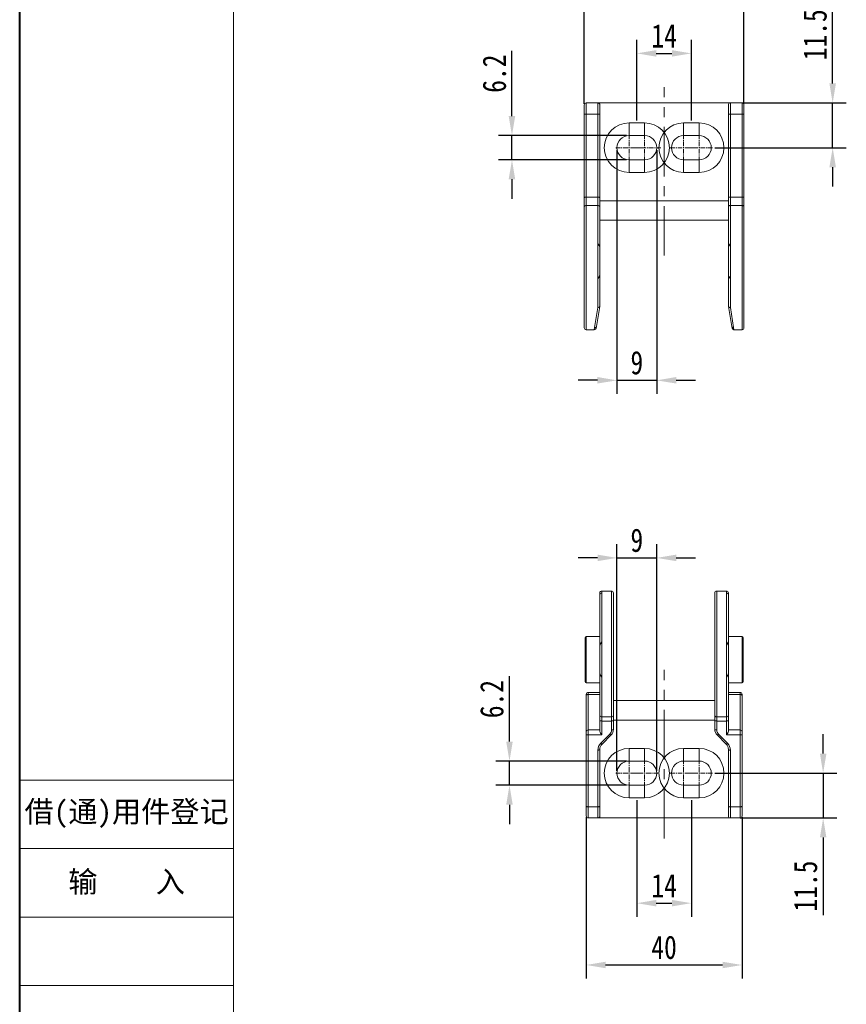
# Model space of a CAD drawing. Header units: millimetres. Extents: x 3117 to 4040, y -135 to 518.
# Tile 2 of 38: x 3117 to 3329, y 47 to 300. Entities that reach past the tile are written whole.
import ezdxf

# ---------------------------------------------------------------- set-up
doc = ezdxf.new("R2010")
doc.units = ezdxf.units.MM
doc.linetypes.add('CENTER', pattern=[0.6, 0.375, -0.075, 0.075, -0.075])
doc.linetypes.add('CENTERX2', pattern=[20.32, 12.7, -2.54, 2.54, -2.54])
doc.styles.get("Standard").update_dxf_attribs({"font": '仿宋_GB2312.ttf', "width": 0.8})
doc.styles.add('样式 3.5', font='仿宋_GB2312.ttf')
doc.dimstyles.new('副本 ISO-25.1', dxfattribs={"dimtxt": 6, "dimasz": 5, "dimexe": 3.5, "dimexo": 0.625, "dimgap": 1.5, "dimtad": 1, "dimdsep": 46, "dimtxsty": 'Standard', "dimcen": 2.5, "dimadec": 0, "dimazin": 0, "dimtfac": 1, "dimtmove": 0, "dimatfit": 3, "dimfxl": 0, "dimarcsym": 0})

# ---------------------------------------------------------------- blocks, each defined once
blk = doc.blocks.new('*D1889')
at = {"color": 0, "lineweight": -2}
for p, q in [((3275.01, 99.65), (3275.01, 69.74)), ((3289.01, 99.65), (3289.01, 69.74)), ((3280.01, 73.24), (3284.01, 73.24))]:
    blk.add_line(p, q, dxfattribs=at)
at = {"color": 0, "lineweight": 9}
for points in [[(3280.01, 74.08), (3280.01, 72.41), (3275.01, 73.24)], [(3284.01, 74.08), (3284.01, 72.41), (3289.01, 73.24)]]:
    blk.add_solid(points, dxfattribs=at)
at = {"layer": 'Defpoints', "color": 0, "lineweight": 9}
for p in [(3275.01, 100.27), (3289.01, 100.27), (3289.01, 73.24)]:
    blk.add_point(p, dxfattribs=at)
at = {"color": 0, "lineweight": 9, "insert": (3282.01, 77.74), "char_height": 6, "attachment_point": 5}
blk.add_mtext('14', dxfattribs=at)
blk = doc.blocks.new('*D1890')
at = {"color": 0, "lineweight": -2}
for p, q in [((3262.01, 95.35), (3262.01, 53.88)), ((3302.01, 95.35), (3302.01, 53.88)), ((3267.01, 57.38), (3297.01, 57.38))]:
    blk.add_line(p, q, dxfattribs=at)
at = {"color": 0, "lineweight": 9}
for points in [[(3267.01, 58.21), (3267.01, 56.54), (3262.01, 57.38)], [(3297.01, 58.21), (3297.01, 56.54), (3302.01, 57.38)]]:
    blk.add_solid(points, dxfattribs=at)
at = {"layer": 'Defpoints', "color": 0, "lineweight": 9}
for p in [(3262.01, 95.97), (3302.01, 95.97), (3302.01, 57.38)]:
    blk.add_point(p, dxfattribs=at)
at = {"color": 0, "lineweight": 9, "insert": (3282.01, 61.88), "char_height": 6, "attachment_point": 5}
blk.add_mtext('40', dxfattribs=at)
blk = doc.blocks.new('*D1891')
at = {"color": 0, "lineweight": -2}
for p, q in [((3322.84, 111.62), (3322.84, 116.62)), ((3295.05, 106.62), (3326.34, 106.62)), ((3322.84, 106.62), (3322.84, 95.12)), ((3301.54, 95.12), (3326.34, 95.12)), ((3322.84, 90.12), (3322.84, 70.14))]:
    blk.add_line(p, q, dxfattribs=at)
at = {"color": 0, "lineweight": 9}
for points in [[(3322.01, 111.62), (3323.68, 111.62), (3322.84, 106.62)], [(3322.01, 90.12), (3323.68, 90.12), (3322.84, 95.12)]]:
    blk.add_solid(points, dxfattribs=at)
at = {"layer": 'Defpoints', "color": 0, "lineweight": 9}
for p in [(3294.42, 106.62), (3300.92, 95.12), (3322.84, 95.12)]:
    blk.add_point(p, dxfattribs=at)
at = {"color": 0, "lineweight": 9, "insert": (3318.34, 77.63), "char_height": 6, "attachment_point": 5, "rotation": 90}
blk.add_mtext('11.5', dxfattribs=at)
blk = doc.blocks.new('*D1892')
at = {"color": 0, "lineweight": -2}
for p, q in [((3242.32, 114.72), (3242.32, 131.52)), ((3272.39, 109.72), (3238.82, 109.72)), ((3242.32, 103.52), (3242.32, 109.72)), ((3272.39, 103.52), (3238.82, 103.52)), ((3242.32, 98.52), (3242.32, 93.52))]:
    blk.add_line(p, q, dxfattribs=at)
at = {"color": 0, "lineweight": 9}
for points in [[(3241.48, 114.72), (3243.15, 114.72), (3242.32, 109.72)], [(3241.48, 98.52), (3243.15, 98.52), (3242.32, 103.52)]]:
    blk.add_solid(points, dxfattribs=at)
at = {"layer": 'Defpoints', "color": 0, "lineweight": 9}
for p in [(3242.32, 109.72), (3273.01, 109.72), (3273.01, 103.52)]:
    blk.add_point(p, dxfattribs=at)
at = {"color": 0, "lineweight": 9, "insert": (3237.82, 125.62), "char_height": 6, "attachment_point": 5, "rotation": 90}
blk.add_mtext('6.2', dxfattribs=at)
blk = doc.blocks.new('*D1893')
at = {"color": 0, "lineweight": -2}
for p, q in [((3269.92, 107.19), (3269.92, 165.37)), ((3280.11, 107.25), (3280.11, 165.37)), ((3264.92, 161.87), (3259.92, 161.87)), ((3269.92, 161.87), (3280.11, 161.87)), ((3285.11, 161.87), (3290.11, 161.87))]:
    blk.add_line(p, q, dxfattribs=at)
at = {"color": 0, "lineweight": 9}
for points in [[(3264.92, 162.7), (3264.92, 161.04), (3269.92, 161.87)], [(3285.11, 162.7), (3285.11, 161.04), (3280.11, 161.87)]]:
    blk.add_solid(points, dxfattribs=at)
at = {"layer": 'Defpoints', "color": 0, "lineweight": 9}
for p in [(3280.11, 161.87), (3269.92, 106.57), (3280.11, 106.62)]:
    blk.add_point(p, dxfattribs=at)
at = {"color": 0, "lineweight": 9, "insert": (3275.01, 166.37), "char_height": 6, "attachment_point": 5}
blk.add_mtext('9', dxfattribs=at)
blk = doc.blocks.new('*D1894')
at = {"color": 0, "lineweight": -2}
for p, q in [((3269.91, 266.53), (3269.91, 203.95)), ((3280.11, 266.53), (3280.11, 203.95)), ((3264.91, 207.45), (3259.91, 207.45)), ((3269.91, 207.45), (3280.11, 207.45)), ((3285.11, 207.45), (3290.11, 207.45))]:
    blk.add_line(p, q, dxfattribs=at)
at = {"color": 0, "lineweight": 9}
for points in [[(3264.91, 208.29), (3264.91, 206.62), (3269.91, 207.45)], [(3285.11, 208.29), (3285.11, 206.62), (3280.11, 207.45)]]:
    blk.add_solid(points, dxfattribs=at)
at = {"layer": 'Defpoints', "color": 0, "lineweight": 9}
for p in [(3269.91, 267.16), (3280.11, 267.16), (3280.11, 207.45)]:
    blk.add_point(p, dxfattribs=at)
at = {"color": 0, "lineweight": 9, "insert": (3275.01, 211.95), "char_height": 6, "attachment_point": 5}
blk.add_mtext('9', dxfattribs=at)
blk = doc.blocks.new('*D1895')
at = {"color": 0, "lineweight": -2}
for p, q in [((3242.96, 275.26), (3242.96, 292.05)), ((3272.39, 270.26), (3239.46, 270.26)), ((3242.96, 264.06), (3242.96, 270.26)), ((3272.39, 264.06), (3239.46, 264.06)), ((3242.96, 259.06), (3242.96, 254.06))]:
    blk.add_line(p, q, dxfattribs=at)
at = {"color": 0, "lineweight": 9}
for points in [[(3242.12, 275.26), (3243.79, 275.26), (3242.96, 270.26)], [(3242.12, 259.06), (3243.79, 259.06), (3242.96, 264.06)]]:
    blk.add_solid(points, dxfattribs=at)
at = {"layer": 'Defpoints', "color": 0, "lineweight": 9}
for p in [(3242.96, 270.26), (3273.01, 270.26), (3273.01, 264.06)]:
    blk.add_point(p, dxfattribs=at)
at = {"color": 0, "lineweight": 9, "insert": (3238.46, 286.16), "char_height": 6, "attachment_point": 5, "rotation": 90}
blk.add_mtext('6.2', dxfattribs=at)
blk = doc.blocks.new('*D1896')
at = {"color": 0, "lineweight": -2}
for p, q in [((3275.01, 274.13), (3275.01, 294.87)), ((3289.01, 274.13), (3289.01, 294.87)), ((3280.01, 291.37), (3284.01, 291.37))]:
    blk.add_line(p, q, dxfattribs=at)
at = {"color": 0, "lineweight": 9}
for points in [[(3280.01, 292.2), (3280.01, 290.53), (3275.01, 291.37)], [(3284.01, 292.2), (3284.01, 290.53), (3289.01, 291.37)]]:
    blk.add_solid(points, dxfattribs=at)
at = {"layer": 'Defpoints', "color": 0, "lineweight": 9}
for p in [(3289.01, 291.37), (3275.01, 273.51), (3289.01, 273.51)]:
    blk.add_point(p, dxfattribs=at)
at = {"color": 0, "lineweight": 9, "insert": (3282.01, 295.87), "char_height": 6, "attachment_point": 5}
blk.add_mtext('14', dxfattribs=at)
blk = doc.blocks.new('*D1897')
at = {"color": 0, "lineweight": -2}
for p, q in [((3261.51, 278.46), (3261.51, 311.91)), ((3302.51, 278.46), (3302.51, 311.91)), ((3266.51, 308.41), (3297.51, 308.41))]:
    blk.add_line(p, q, dxfattribs=at)
at = {"color": 0, "lineweight": 9}
for points in [[(3266.51, 309.24), (3266.51, 307.57), (3261.51, 308.41)], [(3297.51, 309.24), (3297.51, 307.57), (3302.51, 308.41)]]:
    blk.add_solid(points, dxfattribs=at)
at = {"layer": 'Defpoints', "color": 0, "lineweight": 9}
for p in [(3302.51, 308.41), (3261.51, 277.84), (3302.51, 277.84)]:
    blk.add_point(p, dxfattribs=at)
at = {"color": 0, "lineweight": 9, "insert": (3282.01, 312.91), "char_height": 6, "attachment_point": 5}
blk.add_mtext('41', dxfattribs=at)
blk = doc.blocks.new('*D1898')
at = {"color": 0, "lineweight": -2}
for p, q in [((3325.28, 283.66), (3325.28, 303.64)), ((3302.04, 278.66), (3328.78, 278.66)), ((3325.28, 267.16), (3325.28, 278.66)), ((3295.05, 267.16), (3328.78, 267.16)), ((3325.28, 262.16), (3325.28, 257.16))]:
    blk.add_line(p, q, dxfattribs=at)
at = {"color": 0, "lineweight": 9}
for points in [[(3324.45, 283.66), (3326.12, 283.66), (3325.28, 278.66)], [(3324.45, 262.16), (3326.12, 262.16), (3325.28, 267.16)]]:
    blk.add_solid(points, dxfattribs=at)
at = {"layer": 'Defpoints', "color": 0, "lineweight": 9}
for p in [(3301.42, 278.66), (3325.28, 278.66), (3294.42, 267.16)]:
    blk.add_point(p, dxfattribs=at)
at = {"color": 0, "lineweight": 9, "insert": (3320.78, 296.15), "char_height": 6, "attachment_point": 5, "rotation": 90}
blk.add_mtext('11.5', dxfattribs=at)

msp = doc.modelspace()

# ---------------------------------------------------------------- linework, layer by layer
at = {"color": 7, "lineweight": 40}
msp.add_line((3116.593, -134.541), (3116.593, 517.615), dxfattribs=at)
at = {"color": 7, "lineweight": 13}
msp.add_line((3171.488, -123.562), (3171.488, 506.635), dxfattribs=at)
at = {"color": 1, "linetype": 'CENTERX2', "lineweight": 13}
for p, q in [((3282.015, 239.471), (3282.015, 282.699)), ((3282.015, 89.868), (3282.015, 133.096))]:
    msp.add_line(p, q, dxfattribs=at)
at = {"color": 7, "linetype": 'Continuous', "lineweight": 15}
for p, q in [((3261.515, 275.66), (3261.515, 278.158)), ((3262.015, 278.658), (3262.015, 275.804)), ((3265.015, 278.658), (3262.015, 278.658)), ((3265.015, 275.804), (3265.015, 278.658)), ((3282.015, 278.658), (3265.015, 278.658)), ((3265.515, 278.158), (3265.515, 275.66)), ((3299.015, 278.658), (3282.015, 278.658)), ((3298.515, 278.158), (3298.515, 275.66)), ((3299.015, 275.804), (3299.015, 278.658)), ((3299.015, 278.658), (3302.015, 278.658)), ((3302.015, 278.658), (3302.015, 275.804)), ((3302.515, 275.66), (3302.515, 278.158)), ((3261.515, 254.327), (3261.515, 275.66)), ((3262.015, 275.804), (3262.015, 254.472)), ((3265.015, 275.804), (3262.015, 275.804)), ((3265.015, 254.472), (3265.015, 275.804)), ((3265.515, 275.66), (3265.515, 254.327)), ((3298.515, 275.66), (3298.515, 254.327)), ((3299.015, 254.472), (3299.015, 275.804)), ((3299.015, 275.804), (3302.015, 275.804)), ((3302.015, 275.804), (3302.015, 254.472)), ((3302.515, 254.327), (3302.515, 275.66)), ((3273.015, 273.508), (3273.015, 270.258)), ((3273.015, 273.508), (3277.015, 273.508)), ((3277.015, 273.508), (3277.015, 270.258)), ((3287.015, 273.508), (3291.015, 273.508)), ((3287.015, 273.508), (3287.015, 270.258)), ((3291.015, 273.508), (3291.015, 270.258)), ((3277.015, 270.258), (3273.015, 270.258)), ((3291.015, 270.258), (3287.015, 270.258)), ((3273.015, 264.058), (3273.015, 260.808)), ((3273.015, 264.058), (3277.015, 264.058)), ((3277.015, 264.058), (3277.015, 260.808)), ((3287.015, 264.058), (3291.015, 264.058)), ((3287.015, 264.058), (3287.015, 260.808)), ((3291.015, 264.058), (3291.015, 260.808)), ((3277.015, 260.808), (3273.015, 260.808)), ((3291.015, 260.808), (3287.015, 260.808)), ((3261.515, 251.946), (3261.515, 254.327)), ((3262.015, 254.472), (3262.015, 252.354)), ((3265.015, 254.472), (3262.015, 254.472)), ((3265.015, 252.354), (3265.015, 254.472)), ((3265.515, 254.327), (3265.515, 251.946)), ((3282.015, 253.517), (3265.515, 253.517)), ((3298.515, 253.517), (3282.015, 253.517)), ((3298.515, 254.327), (3298.515, 251.946)), ((3299.015, 252.354), (3299.015, 254.472)), ((3299.015, 254.472), (3302.015, 254.472)), ((3302.015, 254.472), (3302.015, 252.354)), ((3302.515, 251.946), (3302.515, 254.327)), ((3261.515, 220.947), (3261.515, 251.946)), ((3265.015, 252.354), (3262.015, 252.354)), ((3262.015, 252.354), (3262.015, 220.447)), ((3265.015, 242.527), (3265.015, 252.354)), ((3265.515, 251.946), (3265.515, 241.542)), ((3298.515, 251.946), (3298.515, 241.542)), ((3299.015, 242.527), (3299.015, 252.354)), ((3299.015, 252.354), (3302.015, 252.354)), ((3302.015, 252.354), (3302.015, 220.447)), ((3302.515, 220.947), (3302.515, 251.946)), ((3282.015, 248.549), (3265.515, 248.549)), ((3298.515, 248.549), (3282.015, 248.549)), ((3265.015, 233.494), (3265.015, 242.527)), ((3265.515, 241.542), (3265.515, 234.48)), ((3298.515, 234.48), (3298.515, 241.542)), ((3299.015, 242.527), (3299.015, 233.494)), ((3265.015, 226.151), (3265.015, 233.494)), ((3265.515, 234.48), (3265.515, 226.447)), ((3298.515, 234.48), (3298.515, 226.447)), ((3299.015, 226.151), (3299.015, 233.494)), ((3264.187, 221.038), (3265.015, 226.151)), ((3265.512, 226.429), (3264.648, 221.249)), ((3298.518, 226.429), (3299.381, 221.249)), ((3299.843, 221.038), (3299.015, 226.151)), ((3262.015, 220.447), (3264.091, 220.447)), ((3264.091, 220.447), (3264.187, 221.038)), ((3264.648, 221.249), (3264.584, 220.865)), ((3299.445, 220.865), (3299.381, 221.249)), ((3299.843, 221.038), (3299.938, 220.447)), ((3299.938, 220.447), (3302.015, 220.447)), ((3265.515, 152.484), (3265.515, 152.853)), ((3265.515, 152.484), (3265.515, 139.316)), ((3268.515, 153.353), (3266.015, 153.353)), ((3266.015, 153.353), (3266.015, 152.763)), ((3266.015, 140.302), (3266.015, 152.763)), ((3268.515, 153.353), (3268.515, 121.09)), ((3269.015, 121.509), (3269.015, 152.853)), ((3295.015, 121.509), (3295.015, 152.853)), ((3298.015, 153.353), (3295.515, 153.353)), ((3295.515, 153.353), (3295.515, 121.09)), ((3298.015, 152.763), (3298.015, 153.353)), ((3298.015, 140.302), (3298.015, 152.763)), ((3298.515, 152.853), (3298.515, 152.484)), ((3298.515, 152.484), (3298.515, 139.316)), ((3265.515, 141.734), (3262.015, 141.734)), ((3262.015, 129.834), (3262.015, 141.734)), ((3302.015, 141.734), (3298.515, 141.734)), ((3302.015, 129.834), (3302.015, 141.734)), ((3261.715, 141.434), (3261.715, 130.134)), ((3265.515, 132.251), (3265.515, 139.316)), ((3266.015, 140.302), (3266.015, 131.265)), ((3298.015, 131.265), (3298.015, 140.302)), ((3298.515, 139.316), (3298.515, 132.251)), ((3302.315, 141.434), (3302.315, 130.134)), ((3265.515, 132.251), (3265.515, 121.509)), ((3298.515, 132.251), (3298.515, 121.509)), ((3262.015, 129.834), (3265.515, 129.834)), ((3266.015, 121.09), (3266.015, 131.265)), ((3298.015, 121.09), (3298.015, 131.265)), ((3298.515, 129.834), (3302.015, 129.834)), ((3262.015, 126.588), (3262.015, 126.84)), ((3262.015, 126.588), (3262.015, 117.212)), ((3265.515, 127.34), (3262.515, 127.34)), ((3262.515, 127.34), (3262.515, 126.836)), ((3262.515, 117.712), (3262.515, 126.836)), ((3262.515, 126.836), (3265.515, 126.836)), ((3301.515, 127.34), (3298.515, 127.34)), ((3301.515, 126.836), (3298.515, 126.836)), ((3301.515, 127.34), (3301.515, 126.836)), ((3301.515, 117.712), (3301.515, 126.836)), ((3302.015, 126.588), (3302.015, 126.84)), ((3302.015, 126.588), (3302.015, 117.212)), ((3269.015, 125.242), (3282.015, 125.242)), ((3282.015, 125.242), (3295.015, 125.242)), ((3265.515, 121.509), (3265.515, 120.147)), ((3269.015, 120.147), (3269.015, 121.509)), ((3295.015, 120.147), (3295.015, 121.509)), ((3298.515, 121.509), (3298.515, 120.147)), ((3265.515, 120.147), (3265.515, 117.396)), ((3266.015, 121.09), (3268.515, 121.09)), ((3266.015, 120.003), (3266.015, 121.09)), ((3266.015, 120.003), (3268.515, 120.003)), ((3266.015, 116.423), (3266.015, 120.003)), ((3268.515, 121.09), (3268.515, 120.003)), ((3268.515, 120.003), (3268.515, 117.696)), ((3269.015, 120.222), (3282.015, 120.222)), ((3269.015, 117.84), (3269.015, 120.147)), ((3282.015, 120.222), (3295.015, 120.222)), ((3295.015, 117.84), (3295.015, 120.147)), ((3298.015, 121.09), (3295.515, 121.09)), ((3295.515, 121.09), (3295.515, 120.003)), ((3298.015, 120.003), (3295.515, 120.003)), ((3295.515, 120.003), (3295.515, 117.696)), ((3298.015, 120.003), (3298.015, 121.09)), ((3298.015, 116.423), (3298.015, 120.003)), ((3298.515, 120.147), (3298.515, 117.396)), ((3262.015, 116.567), (3262.015, 117.212)), ((3262.015, 116.567), (3262.015, 98.121)), ((3262.515, 116.423), (3262.515, 117.712)), ((3265.515, 117.712), (3262.515, 117.712)), ((3262.515, 97.977), (3262.515, 116.423)), ((3262.515, 116.423), (3266.015, 116.423)), ((3268.075, 116.635), (3265.747, 114.307)), ((3266.1, 114.098), (3268.429, 116.426)), ((3297.929, 114.098), (3295.6, 116.426)), ((3295.954, 116.635), (3298.282, 114.307)), ((3301.515, 116.423), (3298.015, 116.423)), ((3298.515, 117.712), (3301.515, 117.712)), ((3301.515, 116.423), (3301.515, 117.712)), ((3301.515, 97.977), (3301.515, 116.423)), ((3302.015, 116.567), (3302.015, 117.212)), ((3302.015, 116.567), (3302.015, 98.121)), ((3265.015, 112.539), (3265.015, 97.977)), ((3265.515, 98.121), (3265.515, 112.684)), ((3273.015, 112.972), (3273.015, 109.722)), ((3273.015, 112.972), (3277.015, 112.972)), ((3277.015, 112.972), (3277.015, 109.722)), ((3287.015, 109.722), (3287.015, 112.972)), ((3287.015, 112.972), (3291.015, 112.972)), ((3291.015, 112.972), (3291.015, 109.722)), ((3298.515, 98.121), (3298.515, 112.684)), ((3299.015, 112.539), (3299.015, 97.977)), ((3277.015, 109.722), (3273.015, 109.722)), ((3291.015, 109.722), (3287.015, 109.722)), ((3273.015, 103.522), (3273.015, 100.272)), ((3273.015, 103.522), (3277.015, 103.522)), ((3277.015, 103.522), (3277.015, 100.272)), ((3287.015, 103.522), (3291.015, 103.522)), ((3287.015, 103.522), (3287.015, 100.272)), ((3291.015, 100.272), (3291.015, 103.522)), ((3277.015, 100.272), (3273.015, 100.272)), ((3291.015, 100.272), (3287.015, 100.272)), ((3262.015, 98.121), (3262.015, 95.622)), ((3262.515, 97.977), (3265.015, 97.977)), ((3262.515, 95.122), (3262.515, 97.977)), ((3265.015, 97.977), (3265.015, 95.122)), ((3265.515, 95.622), (3265.515, 98.121)), ((3298.515, 95.622), (3298.515, 98.121)), ((3301.515, 97.977), (3299.015, 97.977)), ((3299.015, 97.977), (3299.015, 95.122)), ((3301.515, 95.122), (3301.515, 97.977)), ((3302.015, 98.121), (3302.015, 95.622)), ((3262.515, 95.122), (3265.015, 95.122)), ((3282.015, 95.122), (3265.015, 95.122)), ((3299.015, 95.122), (3282.015, 95.122)), ((3301.515, 95.122), (3299.015, 95.122))]:
    msp.add_line(p, q, dxfattribs=at)
at = {"color": 1, "linetype": 'CENTER', "lineweight": 9, "ltscale": 3.1496}
for p, q in [((3273.015, 263.748), (3273.015, 270.568)), ((3277.015, 263.748), (3277.015, 270.568)), ((3287.015, 263.748), (3287.015, 270.568)), ((3291.015, 263.748), (3291.015, 270.568)), ((3269.605, 267.158), (3276.425, 267.158)), ((3274.355, 267.158), (3281.175, 267.158)), ((3283.605, 267.158), (3290.425, 267.158)), ((3287.605, 267.158), (3294.425, 267.158)), ((3273.015, 103.212), (3273.015, 110.032)), ((3277.015, 103.212), (3277.015, 110.032)), ((3287.015, 103.212), (3287.015, 110.032)), ((3291.015, 103.212), (3291.015, 110.032)), ((3269.605, 106.622), (3276.425, 106.622)), ((3273.605, 106.622), (3280.425, 106.622)), ((3283.605, 106.622), (3290.425, 106.622)), ((3287.605, 106.622), (3294.425, 106.622))]:
    msp.add_line(p, q, dxfattribs=at)
at = {"color": 7, "lineweight": 15}
for p, q in [((3116.593, 104.802), (3171.488, 104.802)), ((3116.593, 87.236), (3171.488, 87.236)), ((3116.593, 69.67), (3171.488, 69.67)), ((3116.593, 52.103), (3171.488, 52.103))]:
    msp.add_line(p, q, dxfattribs=at)
at = {"color": 7, "linetype": 'Continuous', "lineweight": 15, "flags": 128}
for points in [[(3261.515, 275.66), (3261.524, 275.688), (3261.553, 275.715), (3261.599, 275.74), (3261.661, 275.762), (3261.737, 275.78), (3261.823, 275.793), (3261.917, 275.801), (3262.015, 275.804)], [(3265.515, 275.66), (3265.505, 275.688), (3265.477, 275.715), (3265.43, 275.74), (3265.368, 275.762), (3265.292, 275.78), (3265.206, 275.793), (3265.112, 275.801), (3265.015, 275.804)], [(3298.515, 275.66), (3298.524, 275.688), (3298.553, 275.715), (3298.599, 275.74), (3298.661, 275.762), (3298.737, 275.78), (3298.823, 275.793), (3298.917, 275.801), (3299.015, 275.804)], [(3302.515, 275.66), (3302.505, 275.688), (3302.477, 275.715), (3302.43, 275.74), (3302.368, 275.762), (3302.292, 275.78), (3302.206, 275.793), (3302.112, 275.801), (3302.015, 275.804)], [(3261.515, 254.327), (3261.524, 254.355), (3261.553, 254.383), (3261.599, 254.408), (3261.661, 254.429), (3261.737, 254.447), (3261.823, 254.461), (3261.917, 254.469), (3262.015, 254.472)], [(3265.515, 254.327), (3265.505, 254.355), (3265.477, 254.383), (3265.43, 254.408), (3265.368, 254.429), (3265.292, 254.447), (3265.206, 254.461), (3265.112, 254.469), (3265.015, 254.472)], [(3298.515, 254.327), (3298.524, 254.355), (3298.553, 254.383), (3298.599, 254.408), (3298.661, 254.429), (3298.737, 254.447), (3298.823, 254.461), (3298.917, 254.469), (3299.015, 254.472)], [(3302.515, 254.327), (3302.505, 254.355), (3302.477, 254.383), (3302.43, 254.408), (3302.368, 254.429), (3302.292, 254.447), (3302.206, 254.461), (3302.112, 254.469), (3302.015, 254.472)], [(3262.015, 126.588), (3262.024, 126.636), (3262.053, 126.683), (3262.099, 126.726), (3262.161, 126.763), (3262.237, 126.794), (3262.323, 126.817), (3262.417, 126.831), (3262.515, 126.836)], [(3302.015, 126.588), (3302.005, 126.636), (3301.977, 126.683), (3301.93, 126.726), (3301.868, 126.763), (3301.792, 126.794), (3301.706, 126.817), (3301.612, 126.831), (3301.515, 126.836)], [(3265.515, 120.147), (3265.524, 120.119), (3265.553, 120.092), (3265.599, 120.067), (3265.661, 120.045), (3265.737, 120.027), (3265.823, 120.014), (3265.917, 120.006), (3266.015, 120.003)], [(3268.515, 120.003), (3268.612, 120.006), (3268.706, 120.014), (3268.792, 120.027), (3268.868, 120.045), (3268.93, 120.067), (3268.977, 120.092), (3269.005, 120.119), (3269.015, 120.147)], [(3295.515, 120.003), (3295.417, 120.006), (3295.323, 120.014), (3295.237, 120.027), (3295.161, 120.045), (3295.099, 120.067), (3295.053, 120.092), (3295.024, 120.119), (3295.015, 120.147)], [(3298.515, 120.147), (3298.505, 120.119), (3298.477, 120.092), (3298.43, 120.067), (3298.368, 120.045), (3298.292, 120.027), (3298.206, 120.014), (3298.112, 120.006), (3298.015, 120.003)], [(3262.515, 116.423), (3262.417, 116.425), (3262.323, 116.434), (3262.237, 116.447), (3262.161, 116.465), (3262.099, 116.487), (3262.053, 116.512), (3262.024, 116.539), (3262.015, 116.567)], [(3268.515, 117.696), (3268.612, 117.699), (3268.706, 117.707), (3268.792, 117.72), (3268.868, 117.738), (3268.93, 117.76), (3268.977, 117.785), (3269.005, 117.812), (3269.015, 117.84)], [(3295.515, 117.696), (3295.417, 117.699), (3295.323, 117.707), (3295.237, 117.72), (3295.161, 117.738), (3295.099, 117.76), (3295.053, 117.785), (3295.024, 117.812), (3295.015, 117.84)], [(3301.515, 116.423), (3301.612, 116.425), (3301.706, 116.434), (3301.792, 116.447), (3301.868, 116.465), (3301.93, 116.487), (3301.977, 116.512), (3302.005, 116.539), (3302.015, 116.567)], [(3265.515, 112.684), (3265.505, 112.655), (3265.477, 112.628), (3265.43, 112.603), (3265.368, 112.581), (3265.292, 112.563), (3265.206, 112.55), (3265.112, 112.542), (3265.015, 112.539)], [(3298.515, 112.684), (3298.524, 112.655), (3298.553, 112.628), (3298.599, 112.603), (3298.661, 112.581), (3298.737, 112.563), (3298.823, 112.55), (3298.917, 112.542), (3299.015, 112.539)], [(3262.515, 97.977), (3262.417, 97.98), (3262.323, 97.988), (3262.237, 98.001), (3262.161, 98.019), (3262.099, 98.041), (3262.053, 98.066), (3262.024, 98.093), (3262.015, 98.121)], [(3265.515, 98.121), (3265.505, 98.093), (3265.477, 98.066), (3265.43, 98.041), (3265.368, 98.019), (3265.292, 98.001), (3265.206, 97.988), (3265.112, 97.98), (3265.015, 97.977)], [(3298.515, 98.121), (3298.524, 98.093), (3298.553, 98.066), (3298.599, 98.041), (3298.661, 98.019), (3298.737, 98.001), (3298.823, 97.988), (3298.917, 97.98), (3299.015, 97.977)], [(3301.515, 97.977), (3301.612, 97.98), (3301.706, 97.988), (3301.792, 98.001), (3301.868, 98.019), (3301.93, 98.041), (3301.977, 98.066), (3302.005, 98.093), (3302.015, 98.121)]]:
    msp.add_lwpolyline(points, dxfattribs=at)
at = {"color": 7, "linetype": 'Continuous', "lineweight": 15}
for centre, radius, start, end in [((3262.015, 278.158), 0.5, 90, 180), ((3265.015, 278.158), 0.5, 0, 90), ((3299.015, 278.158), 0.5, 90, 180), ((3302.015, 278.158), 0.5, 0, 90), ((3273.015, 267.158), 6.35, 90, 270), ((3277.015, 267.158), 6.35, 270, 90), ((3287.015, 267.158), 6.35, 90, 270), ((3291.015, 267.158), 6.35, 270, 90), ((3273.015, 267.158), 3.1, 90, 270), ((3277.015, 267.158), 3.1, 270, 90), ((3287.015, 267.158), 3.1, 90, 270), ((3291.015, 267.158), 3.1, 270, 90), ((3261.973, 251.895), 0.461, 84.82042, 173.6532), ((3265.056, 251.895), 0.461, 6.3468, 95.17958), ((3298.973, 251.895), 0.461, 84.82042, 173.6532), ((3302.056, 251.895), 0.461, 6.3468, 95.17958), ((3262.015, 220.947), 0.5, 180, 270), ((3264.091, 220.947), 0.5, 270.42014, 350.53768), ((3299.938, 220.947), 0.5, 189.46232, 269.43995), ((3302.015, 220.947), 0.5, 270, 0), ((3266.015, 152.853), 0.5, 90, 180), ((3268.515, 152.853), 0.5, 0, 90), ((3295.515, 152.853), 0.5, 90, 180), ((3298.015, 152.853), 0.5, 0, 90), ((3262.015, 141.434), 0.3, 90, 180), ((3302.015, 141.434), 0.3, 0, 90), ((3262.015, 130.134), 0.3, 180, 270), ((3302.015, 130.134), 0.3, 270, 360), ((3262.515, 126.84), 0.5, 90, 180), ((3301.515, 126.84), 0.5, 0, 90), ((3265.977, 121.554), 0.465, 185.55055, 274.63961), ((3268.552, 121.554), 0.465, 265.36039, 354.44945), ((3295.477, 121.554), 0.465, 185.55055, 274.63961), ((3298.052, 121.554), 0.465, 265.36039, 354.44945), ((3262.515, 117.212), 0.5, 90, 180), ((3267.015, 117.696), 1.5, 315, 0), ((3268.499, 116.948), 0.526, 216.45245, 262.3753), ((3267.015, 117.84), 2, 315, 0), ((3297.015, 117.84), 2, 180, 225), ((3297.015, 117.696), 1.5, 180, 225), ((3295.531, 116.948), 0.526, 277.6247, 323.54755), ((3301.515, 117.212), 0.5, 0, 90), ((3267.515, 112.539), 2.5, 135, 180), ((3267.515, 112.684), 2, 135, 180), ((3266.17, 114.62), 0.526, 216.45245, 262.3753), ((3297.859, 114.62), 0.526, 277.6247, 323.54755), ((3296.515, 112.684), 2, 0, 45), ((3296.515, 112.539), 2.5, 0, 45), ((3273.015, 106.622), 6.35, 90, 270), ((3277.015, 106.622), 6.35, 270, 90), ((3287.015, 106.622), 6.35, 90, 270), ((3291.015, 106.622), 6.35, 270, 90), ((3273.015, 106.622), 3.1, 90, 270), ((3277.015, 106.622), 3.1, 270, 90), ((3287.015, 106.622), 3.1, 90, 270), ((3291.015, 106.622), 3.1, 270, 90), ((3262.515, 95.622), 0.5, 180, 270), ((3265.015, 95.622), 0.5, 270, 0), ((3299.015, 95.622), 0.5, 180, 270), ((3301.515, 95.622), 0.5, 270, 0)]:
    msp.add_arc(centre, radius, start, end, dxfattribs=at)
for points, knots in [([(3265.515, 241.542), (3265.515, 241.611), (3265.493, 241.691), (3265.428, 241.856), (3265.385, 241.942), (3265.242, 242.197), (3265.128, 242.368), (3265.015, 242.527)], [0, 0, 0, 0, 0.25, 0.25, 0.5, 0.5, 1, 1, 1, 1]), ([(3298.515, 241.542), (3298.515, 241.611), (3298.537, 241.691), (3298.601, 241.856), (3298.644, 241.942), (3298.787, 242.197), (3298.901, 242.368), (3299.015, 242.527)], [0, 0, 0, 0, 0.25, 0.25, 0.5, 0.5, 1, 1, 1, 1]), ([(3265.015, 233.494), (3265.127, 233.653), (3265.242, 233.824), (3265.385, 234.08), (3265.428, 234.166), (3265.493, 234.331), (3265.515, 234.411), (3265.515, 234.48)], [0, 0, 0, 0, 0.5, 0.5, 0.75, 0.75, 1, 1, 1, 1]), ([(3299.015, 233.494), (3298.902, 233.653), (3298.788, 233.824), (3298.644, 234.08), (3298.601, 234.166), (3298.536, 234.331), (3298.515, 234.411), (3298.515, 234.48)], [0, 0, 0, 0, 0.5, 0.5, 0.75, 0.75, 1, 1, 1, 1]), ([(3265.512, 226.429), (3265.498, 226.347), (3265.439, 226.273), (3265.257, 226.171), (3265.136, 226.146), (3265.015, 226.151)], [0, 0, 0, 0, 0.5, 0.5, 1, 1, 1, 1]), ([(3265.515, 226.447), (3265.515, 226.447), (3265.515, 226.446), (3265.514, 226.444), (3265.514, 226.442), (3265.513, 226.439), (3265.513, 226.435), (3265.512, 226.433), (3265.512, 226.431), (3265.512, 226.429)], [0, 0, 0, 0, 0.000028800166, 0.000028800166, 0.000028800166, 0.000052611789, 0.000052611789, 0.000052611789, 0.000062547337, 0.000062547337, 0.000062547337, 0.000062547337]), ([(3298.515, 226.447), (3298.515, 226.447), (3298.515, 226.446), (3298.515, 226.444), (3298.516, 226.442), (3298.516, 226.439), (3298.517, 226.435), (3298.517, 226.433), (3298.517, 226.431), (3298.518, 226.429)], [0, 0, 0, 0, 0.000028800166, 0.000028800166, 0.000028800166, 0.000052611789, 0.000052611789, 0.000052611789, 0.000062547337, 0.000062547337, 0.000062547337, 0.000062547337]), ([(3298.518, 226.429), (3298.531, 226.347), (3298.591, 226.273), (3298.772, 226.171), (3298.894, 226.146), (3299.015, 226.151)], [0, 0, 0, 0, 0.5, 0.5, 1, 1, 1, 1]), ([(3264.648, 221.249), (3264.638, 221.189), (3264.614, 221.142), (3264.55, 221.067), (3264.512, 221.041), (3264.384, 220.992), (3264.285, 220.999), (3264.187, 221.038)], [0, 0, 0, 0, 0.25, 0.25, 0.5, 0.5, 1, 1, 1, 1]), ([(3299.381, 221.249), (3299.391, 221.189), (3299.415, 221.142), (3299.479, 221.067), (3299.517, 221.041), (3299.646, 220.992), (3299.744, 220.999), (3299.843, 221.038)], [0, 0, 0, 0, 0.25, 0.25, 0.5, 0.5, 1, 1, 1, 1]), ([(3266.015, 152.763), (3265.902, 152.805), (3265.788, 152.809), (3265.644, 152.745), (3265.601, 152.712), (3265.536, 152.618), (3265.515, 152.557), (3265.515, 152.484)], [0, 0, 0, 0, 0.5, 0.5, 0.75, 0.75, 1, 1, 1, 1]), ([(3298.015, 152.763), (3298.127, 152.805), (3298.242, 152.809), (3298.385, 152.745), (3298.428, 152.712), (3298.493, 152.618), (3298.515, 152.557), (3298.515, 152.484)], [0, 0, 0, 0, 0.5, 0.5, 0.75, 0.75, 1, 1, 1, 1]), ([(3265.515, 139.316), (3265.515, 139.386), (3265.537, 139.465), (3265.601, 139.63), (3265.644, 139.716), (3265.787, 139.972), (3265.901, 140.142), (3266.015, 140.302)], [0, 0, 0, 0, 0.25, 0.25, 0.5, 0.5, 1, 1, 1, 1]), ([(3298.515, 139.316), (3298.515, 139.386), (3298.493, 139.465), (3298.428, 139.63), (3298.385, 139.716), (3298.242, 139.972), (3298.128, 140.142), (3298.015, 140.302)], [0, 0, 0, 0, 0.25, 0.25, 0.5, 0.5, 1, 1, 1, 1]), ([(3266.015, 131.265), (3265.902, 131.424), (3265.788, 131.595), (3265.644, 131.851), (3265.601, 131.937), (3265.536, 132.102), (3265.515, 132.182), (3265.515, 132.251)], [0, 0, 0, 0, 0.5, 0.5, 0.75, 0.75, 1, 1, 1, 1]), ([(3298.015, 131.265), (3298.127, 131.424), (3298.242, 131.595), (3298.385, 131.851), (3298.428, 131.937), (3298.493, 132.102), (3298.515, 132.182), (3298.515, 132.251)], [0, 0, 0, 0, 0.5, 0.5, 0.75, 0.75, 1, 1, 1, 1]), ([(3265.515, 117.396), (3265.515, 117.324), (3265.536, 117.244), (3265.601, 117.077), (3265.644, 116.993), (3265.74, 116.824), (3265.792, 116.742), (3265.901, 116.58), (3265.958, 116.499), (3266.015, 116.423)], [0, 0, 0, 0, 0.25, 0.25, 0.5, 0.5, 0.75, 0.75, 1, 1, 1, 1]), ([(3298.515, 117.396), (3298.515, 117.324), (3298.493, 117.244), (3298.428, 117.077), (3298.386, 116.993), (3298.29, 116.824), (3298.238, 116.742), (3298.129, 116.58), (3298.071, 116.499), (3298.015, 116.423)], [0, 0, 0, 0, 0.25, 0.25, 0.5, 0.5, 0.75, 0.75, 1, 1, 1, 1])]:
    msp.add_open_spline(points, degree=3, knots=knots, dxfattribs=at)

# ---------------------------------------------------------------- texts
at = {"color": 7, "linetype": 'CENTER', "lineweight": 18, "insert": (3144.041, 96.019), "char_height": 5.48952, "width": 54.89522, "attachment_point": 5, "style": '样式 3.5'}
msp.add_mtext('{\\fSimSun|b0|i0|c134|p2;借}({\\fSimSun|b0|i0|c134|p2;通}){\\fSimSun|b0|i0|c134|p2;用件登记}', dxfattribs=at)
at = {"color": 7, "lineweight": 18, "insert": (3144.041, 78.453), "char_height": 5.48952, "width": 54.89522, "attachment_point": 5, "style": '样式 3.5'}
msp.add_mtext('{\\fSimSun|b0|i0|c134|p2;输    入}', dxfattribs=at)

# ---------------------------------------------------------------- dimensions: what is measured, and where the dimension line sits
at = {"color": 5, "lineweight": 9}
for base, p1, p2, picture, middle in [((3302.515, 308.408), (3261.515, 277.836), (3302.515, 277.836), '*D1897', (3282.015, 312.908)), ((3289.015, 291.365), (3275.015, 273.508), (3289.015, 273.508), '*D1896', (3282.015, 295.865)), ((3289.015, 73.243), (3275.015, 100.272), (3289.015, 100.272), '*D1889', (3282.015, 77.743)), ((3302.015, 57.375), (3262.015, 95.97), (3302.015, 95.97), '*D1890', (3282.015, 61.875))]:
    dim = msp.add_linear_dim(base=base, p1=p1, p2=p2, dimstyle='副本 ISO-25.1', dxfattribs=at)
    dim.commit()
    dim.dimension.update_dxf_attribs({"geometry": picture, "text_midpoint": middle})
for base, p1, p2, picture, middle in [((3325.284, 278.658), (3294.425, 267.158), (3301.418, 278.658), '*D1898', (3320.784, 296.151)), ((3242.958, 270.258), (3273.015, 264.058), (3273.015, 270.258), '*D1895', (3238.458, 286.156)), ((3242.316, 109.722), (3273.015, 103.522), (3273.015, 109.722), '*D1892', (3237.816, 125.62)), ((3322.842, 95.122), (3294.425, 106.622), (3300.919, 95.122), '*D1891', (3318.342, 77.629))]:
    dim = msp.add_linear_dim(base=base, p1=p1, p2=p2, angle=90, dimstyle='副本 ISO-25.1', dxfattribs=at)
    dim.commit()
    dim.dimension.update_dxf_attribs({"geometry": picture, "text_midpoint": middle})
for base, p1, p2, picture, middle in [((3280.115, 207.452), (3269.915, 267.158), (3280.115, 267.158), '*D1894', (3275.015, 211.952)), ((3280.115, 161.869), (3269.915, 106.569), (3280.115, 106.622), '*D1893', (3275.015, 166.369))]:
    dim = msp.add_linear_dim(base=base, p1=p1, p2=p2, text='9', dimstyle='副本 ISO-25.1', dxfattribs=at)
    dim.commit()
    dim.dimension.update_dxf_attribs({"geometry": picture, "text_midpoint": middle})

doc.saveas('drawing.dxf')
